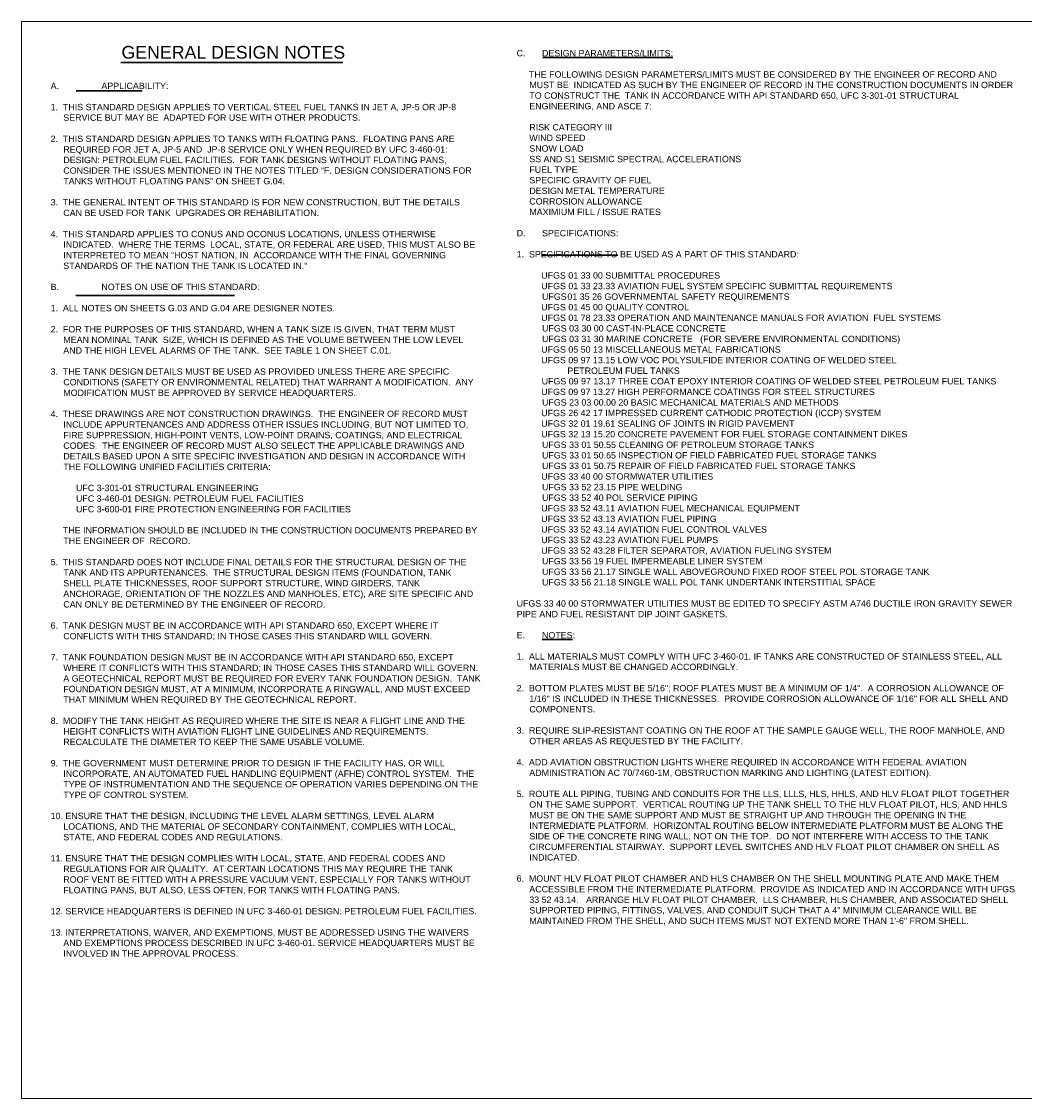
# Model space of a CAD drawing. Header units: inches. Extents: x 9.2 to 39.2, y 21.6 to 42.8.
# Tile 1 of 2: x 9.2 to 29, y 21.6 to 42.8. Entities that reach past the tile are written whole.
import ezdxf

# ---------------------------------------------------------------- set-up
doc = ezdxf.new("R2010")
doc.units = ezdxf.units.IN
doc.header["$MEASUREMENT"] = 0
doc.layers.add('G-ANNO-NPLT', color=2, linetype='Continuous', lineweight=0, plot=False)
doc.layers.add('G-ANNO-TEXT', color=2, linetype='Continuous', lineweight=30)
doc.styles.add('AEC_AC_40Text-LeftTop_FullScale', font='arial.ttf', dxfattribs={"height": 0.125})
doc.styles.add("AEC_AC_41Text-LeftTop_6_1'", font='arial.ttf', dxfattribs={"height": 0.25})

msp = doc.modelspace()

# ---------------------------------------------------------------- linework, layer by layer
at = {"layer": 'G-ANNO-NPLT'}
msp.add_3dface([(9.23, 21.638), (9.23, 42.845), (39.23, 42.845), (39.23, 21.638)], dxfattribs=at)
at = {"layer": 'G-ANNO-TEXT'}
for p, q in [((11.186, 42.036), (15.559, 42.036)), ((19.496, 42.139), (22.057, 42.139)), ((10.304, 41.48), (11.607, 41.48)), ((19.471, 38.246), (20.976, 38.246)), ((10.302, 37.448), (13.425, 37.448))]:
    msp.add_line(p, q, dxfattribs=at)

# ---------------------------------------------------------------- texts
at = {"layer": 'G-ANNO-TEXT', "insert": (11.199, 42.365), "char_height": 0.25, "attachment_point": 1, "style": "AEC_AC_41Text-LeftTop_6_1'"}
msp.add_mtext('GENERAL DESIGN NOTES', dxfattribs=at)
at = {"layer": 'G-ANNO-TEXT', "char_height": 0.125, "attachment_point": 1, "style": 'AEC_AC_40Text-LeftTop_FullScale'}
for s, insert, width in [('\\pi-0.25,l0.25,t0.25,0.5;C.^I^IDESIGN PARAMETERS/LIMITS: \\P\\pt0.5; \\P     THE FOLLOWING DESIGN PARAMETERS/LIMITS MUST BE CONSIDERED BY THE ENGINEER OF RECORD AND MUST BE  INDICATED AS SUCH BY THE ENGINEER OF RECORD IN THE CONSTRUCTION DOCUMENTS IN ORDER TO CONSTRUCT THE  TANK IN ACCORDANCE WITH API STANDARD 650, UFC 3-301-01 STRUCTURAL ENGINEERING, AND ASCE 7: \\P\\P\\pt0.25,0.5;^IRISK CATEGORY III  \\P^IWIND SPEED \\P^ISNOW LOAD \\P\\pi0,tz;{\\fArial|b0|i0|c0|p34;S\\A1;\\S^ S; }AND {\\fArial|b0|i0|c0|p34;S\\A1;\\S^ 1;} SEISMIC SPECTRAL ACCELERATIONS \\P\\pi-0.25,t0.25,0.5;^IFUEL TYPE \\P^ISPECIFIC GRAVITY OF FUEL \\P^IDESIGN METAL TEMPERATURE \\P^ICORROSION ALLOWANCE\\P^IMAXIMIUM FILL / ISSUE RATES \\P^I\\PD.^I^ISPECIFICATIONS: \\P\\pt0.5;\\P1.  SPECIFICATIONS TO BE USED AS A PART OF THIS STANDARD: \\P\\P          UFGS 01 33 00 SUBMITTAL PROCEDURES\\P          UFGS 01 33 23.33 AVIATION FUEL SYSTEM SPECIFIC SUBMITTAL REQUIREMENTS\\P\\pi0,l0,tz;^IUFGS^I01 35 26 GOVERNMENTAL SAFETY REQUIREMENTS  \\P\\pi-0.25,l0.25,t0.5;          UFGS 01 45 00 QUALITY CONTROL \\P          UFGS 01 78 23.33 OPERATION AND MAINTENANCE MANUALS FOR AVIATION  FUEL SYSTEMS\\P\\pt0.25,0.5;^I^IUFGS 03 30 00 CAST-IN-PLACE CONCRETE\\P^I^IUFGS 03 31 30 MARINE CONCRETE   (FOR SEVERE ENVIRONMENTAL CONDITIONS)\\P\\pt0.5;          UFGS 05 50 13 MISCELLANEOUS METAL FABRICATIONS\\P          UFGS 09 97 13.15 LOW VOC POLYSULFIDE INTERIOR COATING OF WELDED STEEL \\P\\pt0.25,0.5,1;^I^I^IPETROLEUM FUEL TANKS\\P\\pt0.25,0.5;^I     UFGS 09 97 13.17 THREE COAT EPOXY INTERIOR COATING OF WELDED STEEL PETROLEUM FUEL TANKS\\P\\pt0.5;          UFGS 09 97 13.27 HIGH PERFORMANCE COATINGS FOR STEEL STRUCTURES          \\P\\pt0.25,0.5;^I^IUFGS 23 03 00.00 20 BASIC MECHANICAL MATERIALS AND METHODS \\P\\pt0.5;          UFGS 26 42 17 IMPRESSED CURRENT CATHODIC PROTECTION (ICCP) SYSTEM\\P          UFGS 32 01 19.61 SEALING OF JOINTS IN RIGID PAVEMENT\\P          UFGS 32 13 15.20 CONCRETE PAVEMENT FOR FUEL STORAGE CONTAINMENT DIKES\\P\\pi0,l0,tz;^IUFGS 33 01 50.55 CLEANING OF PETROLEUM STORAGE TANKS\\P^IUFGS 33 01 50.65 INSPECTION OF FIELD FABRICATED FUEL STORAGE TANKS \\P\\pi-0.25,l0.25,t0.25,0.5;^I^IUFGS 33 01 50.75 REPAIR OF FIELD FABRICATED FUEL STORAGE TANKS \\P\\pt0.5;          UFGS 33 40 00 STORMWATER UTILITIES\\P\\pt0.25,0.5;^I^IUFGS 33 52 23.15 PIPE WELDING\\P\\pi0,l0,tz;^IUFGS 33 52 40 POL SERVICE PIPING^I^I^I^I^I\\P          UFGS 33 52 43.11 AVIATION FUEL MECHANICAL EQUIPMENT \\P\\pi-0.25,l0.25,t0.5;          UFGS 33 52 43.13 AVIATION FUEL PIPING\\P          UFGS 33 52 43.14 AVIATION FUEL CONTROL VALVES\\P          UFGS 33 52 43.23 AVIATION FUEL PUMPS \\P          UFGS 33 52 43.28 FILTER SEPARATOR, AVIATION FUELING SYSTEM\\P\\pi0,l0,tz;^IUFGS 33 56 19 FUEL IMPERMEABLE LINER SYSTEM\\P^IUFGS 33 56 21.17 SINGLE WALL ABOVEGROUND FIXED ROOF STEEL POL STORAGE TANK\\P^IUFGS 33 56 21.18 SINGLE WALL POL TANK UNDERTANK INTERSTITIAL SPACE\\P\\pi-0.25,l0.25,t0.25,0.5,1,1.5;^I^I^I^I\\P\\pi0,l0,tz;UFGS 33 40 00 STORMWATER UTILITIES MUST BE EDITED TO SPECIFY ASTM A746 DUCTILE IRON GRAVITY SEWER PIPE AND FUEL RESISTANT DIP JOINT GASKETS.\\P\\pi-0.25,l0.25,t0.5; \\P\\pt0.25,0.5;E.^I^I{\\LNOTES}: \\P\\pt0.5; \\P1.  ALL MATERIALS MUST COMPLY WITH UFC 3-460-01. IF TANKS ARE CONSTRUCTED OF STAINLESS STEEL, ALL MATERIALS MUST BE CHANGED ACCORDINGLY. \\P\\P2.  BOTTOM PLATES MUST BE 5/16"; ROOF PLATES MUST BE A MINIMUM OF 1/4".  A CORROSION ALLOWANCE OF 1/16" IS INCLUDED IN THESE THICKNESSES.  PROVIDE CORROSION ALLOWANCE OF 1/16" FOR ALL SHELL AND  COMPONENTS. \\P\\P3.  REQUIRE SLIP-RESISTANT COATING ON THE ROOF AT THE SAMPLE GAUGE WELL, THE ROOF MANHOLE, AND OTHER AREAS AS REQUESTED BY THE FACILITY. \\P\\P4.  ADD AVIATION OBSTRUCTION LIGHTS WHERE REQUIRED IN ACCORDANCE WITH FEDERAL AVIATION ADMINISTRATION AC 70/7460-1M, OBSTRUCTION MARKING AND LIGHTING (LATEST EDITION). \\P\\pi0,l0,tz;\\P\\pi-0.25,l0.25,t0.5;5.  ROUTE ALL PIPING, TUBING AND CONDUITS FOR THE LLS, LLLS, HLS, HHLS, AND HLV FLOAT PILOT TOGETHER ON THE SAME SUPPORT.  VERTICAL ROUTING UP THE TANK SHELL TO THE HLV FLOAT PILOT, HLS, AND HHLS MUST BE ON THE SAME SUPPORT AND MUST BE STRAIGHT UP AND THROUGH THE OPENING IN THE INTERMEDIATE PLATFORM.  HORIZONTAL ROUTING BELOW INTERMEDIATE PLATFORM MUST BE ALONG THE SIDE OF THE CONCRETE RING WALL, NOT ON THE TOP.  DO NOT INTERFERE WITH ACCESS TO THE TANK CIRCUMFERENTIAL STAIRWAY.  SUPPORT LEVEL SWITCHES AND HLV FLOAT PILOT CHAMBER ON SHELL AS INDICATED.  \\P\\P6.  MOUNT HLV FLOAT PILOT CHAMBER AND HLS CHAMBER ON THE SHELL MOUNTING PLATE AND MAKE THEM ACCESSIBLE FROM THE INTERMEDIATE PLATFORM.  PROVIDE AS INDICATED AND IN ACCORDANCE WITH UFGS 33 52 43.14.   ARRANGE HLV FLOAT PILOT CHAMBER,  LLS CHAMBER, HLS CHAMBER, AND ASSOCIATED SHELL SUPPORTED PIPING, FITTINGS, VALVES, AND CONDUIT SUCH THAT A 4" MINIMUM CLEARANCE WILL BE MAINTAINED FROM THE SHELL, AND SUCH ITEMS MUST NOT EXTEND MORE THAN 1\'-6" FROM SHELL.   ', (18.98, 42.284), 9.78979), ('\\pi-0.25,l0.25;A.^I^IAPPLICABILITY:\\P \\P1.  THIS STANDARD DESIGN APPLIES TO VERTICAL STEEL FUEL TANKS IN JET A, JP-5 OR JP-8 SERVICE BUT MAY BE  ADAPTED FOR USE WITH OTHER PRODUCTS. \\P\\P2.  THIS STANDARD DESIGN APPLIES TO TANKS WITH FLOATING PANS.  FLOATING PANS ARE REQUIRED FOR JET A, JP-5 AND  JP-8 SERVICE ONLY WHEN REQUIRED BY UFC 3-460-01: DESIGN: PETROLEUM FUEL FACILITIES.  FOR TANK DESIGNS WITHOUT FLOATING PANS, CONSIDER THE ISSUES MENTIONED IN THE NOTES TITLED “F. DESIGN CONSIDERATIONS FOR TANKS WITHOUT FLOATING PANS” ON SHEET G.04. \\P\\P3.  THE GENERAL INTENT OF THIS STANDARD IS FOR NEW CONSTRUCTION, BUT THE DETAILS CAN BE USED FOR TANK  UPGRADES OR REHABILITATION. \\P\\P4.  THIS STANDARD APPLIES TO CONUS AND OCONUS LOCATIONS, UNLESS OTHERWISE INDICATED.  WHERE THE TERMS  LOCAL, STATE, OR FEDERAL ARE USED, THIS MUST ALSO BE INTERPRETED TO MEAN “HOST NATION, IN  ACCORDANCE WITH THE FINAL GOVERNING STANDARDS OF THE NATION THE TANK IS LOCATED IN." \\P  \\PB.^I^INOTES ON USE OF THIS STANDARD: \\P  \\P1.  ALL NOTES ON SHEETS G.03 AND G.04 ARE DESIGNER NOTES.  \\P\\P2.  FOR THE PURPOSES OF THIS STANDARD, WHEN A TANK SIZE IS GIVEN, THAT TERM MUST MEAN NOMINAL TANK  SIZE, WHICH IS DEFINED AS THE VOLUME BETWEEN THE LOW LEVEL AND THE HIGH LEVEL ALARMS OF THE TANK.  SEE TABLE 1 ON SHEET C.01. \\P\\P3.  THE TANK DESIGN DETAILS MUST BE USED AS PROVIDED UNLESS THERE ARE SPECIFIC CONDITIONS (SAFETY OR ENVIRONMENTAL RELATED) THAT WARRANT A MODIFICATION.  ANY MODIFICATION MUST BE APPROVED BY SERVICE HEADQUARTERS.  \\P\\P4.  THESE DRAWINGS ARE NOT CONSTRUCTION DRAWINGS.  THE ENGINEER OF RECORD MUST INCLUDE APPURTENANCES AND ADDRESS OTHER ISSUES INCLUDING, BUT NOT LIMITED TO, FIRE SUPPRESSION, HIGH-POINT VENTS, LOW-POINT DRAINS, COATINGS, AND ELECTRICAL CODES.  THE ENGINEER OF RECORD MUST ALSO SELECT THE APPLICABLE DRAWINGS AND DETAILS BASED UPON A SITE SPECIFIC INVESTIGATION AND DESIGN IN ACCORDANCE WITH THE FOLLOWING UNIFIED FACILITIES CRITERIA: \\P\\P^IUFC 3-301-01 STRUCTURAL ENGINEERING \\P^IUFC 3-460-01 DESIGN: PETROLEUM FUEL FACILITIES \\P^IUFC 3-600-01 FIRE PROTECTION ENGINEERING FOR FACILITIES \\P\\P     THE INFORMATION SHOULD BE INCLUDED IN THE CONSTRUCTION DOCUMENTS PREPARED BY THE ENGINEER OF  RECORD. \\P\\P5.  THIS STANDARD DOES NOT INCLUDE FINAL DETAILS FOR THE STRUCTURAL DESIGN OF THE TANK AND ITS APPURTENANCES.  THE STRUCTURAL DESIGN ITEMS (FOUNDATION, TANK SHELL PLATE THICKNESSES, ROOF SUPPORT STRUCTURE, WIND GIRDERS, TANK ANCHORAGE, ORIENTATION OF THE NOZZLES AND MANHOLES, ETC), ARE SITE SPECIFIC AND CAN ONLY BE DETERMINED BY THE ENGINEER OF RECORD. \\P\\P6.  TANK DESIGN MUST BE IN ACCORDANCE WITH API STANDARD 650, EXCEPT WHERE IT CONFLICTS WITH THIS STANDARD; IN THOSE CASES THIS STANDARD WILL GOVERN.   \\P\\P7.  TANK FOUNDATION DESIGN MUST BE IN ACCORDANCE WITH API STANDARD 650, EXCEPT WHERE IT CONFLICTS WITH THIS STANDARD; IN THOSE CASES THIS STANDARD WILL GOVERN.  A GEOTECHNICAL REPORT MUST BE REQUIRED FOR EVERY TANK FOUNDATION DESIGN.  TANK FOUNDATION DESIGN MUST, AT A MINIMUM, INCORPORATE A RINGWALL, AND MUST EXCEED THAT MINIMUM WHEN REQUIRED BY THE GEOTECHNICAL REPORT. \\P\\P8.  MODIFY THE TANK HEIGHT AS REQUIRED WHERE THE SITE IS NEAR A FLIGHT LINE AND THE HEIGHT CONFLICTS WITH AVIATION FLIGHT LINE GUIDELINES AND REQUIREMENTS.  RECALCULATE THE DIAMETER TO KEEP THE SAME USABLE VOLUME. \\P\\P9.  THE GOVERNMENT MUST DETERMINE PRIOR TO DESIGN IF THE FACILITY HAS, OR WILL INCORPORATE, AN AUTOMATED FUEL HANDLING EQUIPMENT (AFHE) CONTROL SYSTEM.  THE TYPE OF INSTRUMENTATION AND THE SEQUENCE OF OPERATION VARIES DEPENDING ON THE TYPE OF CONTROL SYSTEM.  \\P\\P10. ENSURE THAT THE DESIGN, INCLUDING THE LEVEL ALARM SETTINGS, LEVEL ALARM LOCATIONS, AND THE MATERIAL OF SECONDARY CONTAINMENT, COMPLIES WITH LOCAL, STATE, AND FEDERAL CODES AND REGULATIONS.  \\P\\P11. ENSURE THAT THE DESIGN COMPLIES WITH LOCAL, STATE, AND FEDERAL CODES AND REGULATIONS FOR AIR QUALITY.  AT CERTAIN LOCATIONS THIS MAY REQUIRE THE TANK ROOF VENT BE FITTED WITH A PRESSURE VACUUM VENT, ESPECIALLY FOR TANKS WITHOUT FLOATING PANS, BUT ALSO, LESS OFTEN, FOR TANKS WITH FLOATING PANS. \\P\\P12. SERVICE HEADQUARTERS IS DEFINED IN UFC 3-460-01 DESIGN: PETROLEUM FUEL FACILITIES. \\P\\P13. INTERPRETATIONS, WAIVER, AND EXEMPTIONS, MUST BE ADDRESSED USING THE WAIVERS AND EXEMPTIONS PROCESS DESCRIBED IN UFC 3-460-01. SERVICE HEADQUARTERS MUST BE INVOLVED IN THE APPROVAL PROCESS. ', (9.803, 41.641), 8.44865)]:
    msp.add_mtext(s, dxfattribs=dict(at, insert=insert, width=width))

doc.saveas('drawing.dxf')
